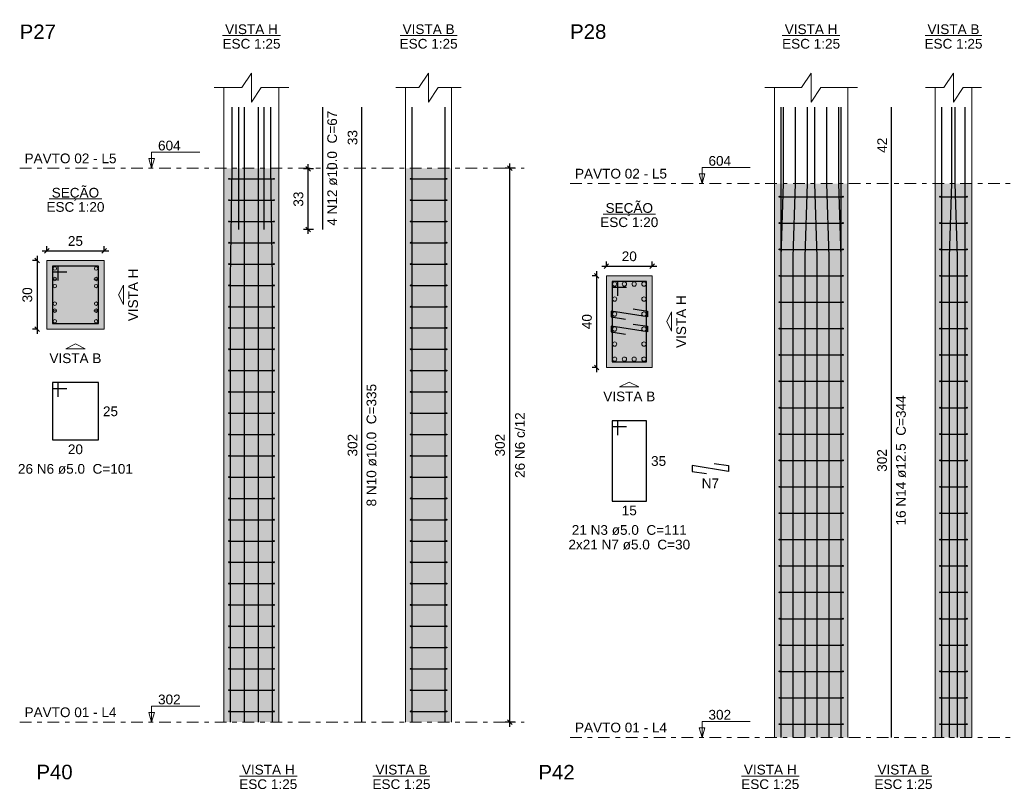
# Model space of a CAD drawing. Header units: millimetres. Extents: x 0 to 119, y 0 to 84.
# Tile 5 of 17: x 25 to 47, y 47 to 63. Entities that reach past the tile are written whole.
import ezdxf

# ---------------------------------------------------------------- set-up
doc = ezdxf.new("R2010")
doc.units = ezdxf.units.MM
doc.header["$MEASUREMENT"] = 0
doc.linetypes.add('DASHDOT', pattern=[2.54, 1.27, -0.635, 0, -0.635])
doc.linetypes.add('NULL', pattern=[0])
doc.layers.get('0').update_dxf_attribs({"lineweight": 18})
for name, color, linetype, lineweight in [('Descrição da armadura', 7, 'Continuous', 0), ('DT-Barras na forma', 2, 'Continuous', 30), ('DT-Barras no corte', 5, 'Continuous', 5), ('DT-Barras rebatidas', 2, 'Continuous', 30), ('DT-Cotas', 9, 'Continuous', 5), ('DT-Estribos na forma', 2, 'Continuous', 30), ('DT-Forma', 5, 'Continuous', 5), ('DT-Hachura seção pilares', 254, 'Continuous', 5), ('DT-Hachura vista pilares', 254, 'Continuous', 5), ('DT-Pontilhado', 9, 'DASHDOT', 5), ('DT-Textos', 7, 'Continuous', 5), ('DT-Título', 3, 'Continuous', 20), ('Textos armaduras', 7, 'Continuous', 0)]:
    doc.layers.add(name, color=color, linetype=linetype, lineweight=lineweight)
doc.styles.add('Arial', font='txt')
doc.dimstyles.new('UM_20.000000', dxfattribs={"dimtxt": 0.18, "dimasz": 0.1, "dimexe": 0.1, "dimexo": 0.2, "dimgap": 0, "dimtad": 1, "dimtih": 1, "dimtoh": 1, "dimdec": 1, "dimlfac": 20, "dimzin": 0, "dimdsep": 46, "dimtxsty": 'Standard', "dimcen": 0.09, "dimdle": 0.1, "dimadec": 1, "dimazin": 2, "dimtfac": 1, "dimtdec": 4, "dimtofl": 0, "dimtmove": 0, "dimatfit": 3, "dimfxl": 1, "dimtolj": 1, "dimarcsym": 0})
doc.dimstyles.new('UM_25.000000', dxfattribs={"dimtxt": 0.18, "dimasz": 0.1, "dimexe": 0.1, "dimexo": 0.2, "dimgap": 0, "dimtad": 1, "dimtih": 1, "dimtoh": 1, "dimdec": 1, "dimlfac": 25, "dimzin": 0, "dimdsep": 46, "dimtxsty": 'Standard', "dimcen": 0.09, "dimdle": 0.1, "dimadec": 1, "dimazin": 2, "dimtfac": 1, "dimtdec": 4, "dimtofl": 0, "dimtmove": 0, "dimatfit": 3, "dimfxl": 1, "dimtolj": 1, "dimarcsym": 0})

# ---------------------------------------------------------------- blocks, each defined once
blk = doc.blocks.new('_Oblique')
at = {"color": 0, "linetype": 'ByBlock', "lineweight": -2}
blk.add_line((-0.5, -0.5), (0.5, 0.5), dxfattribs=at)
blk = doc.blocks.new('*D44')
at = {"layer": 'Defpoints', "color": 0}
for p in [(25.629142, 57.998716), (25.417342, 56.498716), (25.629142, 56.498716)]:
    blk.add_point(p, dxfattribs=at)
at = {"layer": 'DT-Cotas', "color": 0, "lineweight": -2}
for p, q in [((25.429142, 57.998716), (25.317342, 57.998716)), ((25.417342, 58.098716), (25.417342, 56.398716)), ((25.429142, 56.498716), (25.317342, 56.498716))]:
    blk.add_line(p, q, dxfattribs=at)
at = {"layer": 'DT-Cotas', "color": 0, "lineweight": -2, "xscale": 0.1, "yscale": 0.1, "zscale": 0.1}
for p, rotation in [((25.417342, 57.998716), 90), ((25.417342, 56.498716), 270)]:
    blk.add_blockref('_Oblique', p, dxfattribs=dict(at, rotation=rotation))
at = {"layer": 'DT-Cotas', "color": 7, "insert": (25.205542, 57.248716), "char_height": 0.2118, "attachment_point": 5, "rotation": 90, "style": 'Arial'}
blk.add_mtext('\\A1;30', dxfattribs=at)
blk = doc.blocks.new('*D45')
at = {"layer": 'Defpoints', "color": 0}
for p in [(25.629142, 57.998716), (26.879142, 58.210516), (26.879142, 57.998716)]:
    blk.add_point(p, dxfattribs=at)
at = {"layer": 'DT-Cotas', "color": 0, "lineweight": -2}
for p, q in [((25.629142, 58.198716), (25.629142, 58.310516)), ((26.879142, 58.198716), (26.879142, 58.310516)), ((25.529142, 58.210516), (26.979142, 58.210516))]:
    blk.add_line(p, q, dxfattribs=at)
at = {"layer": 'DT-Cotas', "color": 0, "lineweight": -2, "xscale": 0.1, "yscale": 0.1, "zscale": 0.1, "rotation": 180}
blk.add_blockref('_Oblique', (25.629142, 58.210516), dxfattribs=at)
at = {"layer": 'DT-Cotas', "color": 0, "lineweight": -2, "xscale": 0.1, "yscale": 0.1, "zscale": 0.1}
blk.add_blockref('_Oblique', (26.879142, 58.210516), dxfattribs=at)
at = {"layer": 'DT-Cotas', "color": 7, "insert": (26.254142, 58.422316), "char_height": 0.2118, "attachment_point": 5, "rotation": 0.0057296, "style": 'Arial'}
blk.add_mtext('\\A1;25', dxfattribs=at)
blk = doc.blocks.new('*D46')
at = {"layer": 'Defpoints', "color": 0}
for p in [(31.330503, 59.996524), (31.648203, 59.996524), (31.648203, 58.676524)]:
    blk.add_point(p, dxfattribs=at)
at = {"layer": 'DT-Cotas', "color": 0, "lineweight": -2}
for p, q in [((31.448203, 59.996524), (31.230503, 59.996524)), ((31.330503, 58.576524), (31.330503, 60.096524)), ((31.448203, 58.676524), (31.230503, 58.676524))]:
    blk.add_line(p, q, dxfattribs=at)
at = {"layer": 'DT-Cotas', "color": 0, "lineweight": -2, "xscale": 0.1, "yscale": 0.1, "zscale": 0.1}
for p, rotation in [((31.330503, 59.996524), 90), ((31.330503, 58.676524), 270)]:
    blk.add_blockref('_Oblique', p, dxfattribs=dict(at, rotation=rotation))
at = {"layer": 'DT-Cotas', "color": 7, "insert": (31.118703, 59.336524), "char_height": 0.2118, "attachment_point": 5, "rotation": 90, "style": 'Arial'}
blk.add_mtext('\\A1;33', dxfattribs=at)
blk = doc.blocks.new('*D47')
at = {"layer": 'Defpoints', "color": 0}
for p in [(35.729303, 60.010816), (36.047003, 60.010816), (36.047003, 47.930816)]:
    blk.add_point(p, dxfattribs=at)
at = {"layer": 'DT-Cotas', "color": 0, "lineweight": -2}
for p, q in [((35.847003, 60.010816), (35.629303, 60.010816)), ((35.729303, 47.830816), (35.729303, 60.110816)), ((35.847003, 47.930816), (35.629303, 47.930816))]:
    blk.add_line(p, q, dxfattribs=at)
at = {"layer": 'DT-Cotas', "color": 0, "lineweight": -2, "xscale": 0.1, "yscale": 0.1, "zscale": 0.1}
for p, rotation in [((35.729303, 60.010816), 90), ((35.729303, 47.930816), 270)]:
    blk.add_blockref('_Oblique', p, dxfattribs=dict(at, rotation=rotation))
at = {"layer": 'DT-Cotas', "color": 7, "insert": (35.517503, 53.970816), "char_height": 0.2118, "attachment_point": 5, "rotation": 90, "style": 'Arial'}
blk.add_mtext('\\A1;302', dxfattribs=at)
blk = doc.blocks.new('*D48')
at = {"layer": 'Defpoints', "color": 0}
for p in [(37.837338, 57.665143), (37.625538, 55.665143), (37.837338, 55.665143)]:
    blk.add_point(p, dxfattribs=at)
at = {"layer": 'DT-Cotas', "color": 0, "lineweight": -2}
for p, q in [((37.637338, 57.665143), (37.525538, 57.665143)), ((37.625538, 57.765143), (37.625538, 55.565143)), ((37.637338, 55.665143), (37.525538, 55.665143))]:
    blk.add_line(p, q, dxfattribs=at)
at = {"layer": 'DT-Cotas', "color": 0, "lineweight": -2, "xscale": 0.1, "yscale": 0.1, "zscale": 0.1}
for p, rotation in [((37.625538, 57.665143), 90), ((37.625538, 55.665143), 270)]:
    blk.add_blockref('_Oblique', p, dxfattribs=dict(at, rotation=rotation))
at = {"layer": 'DT-Cotas', "color": 7, "insert": (37.413738, 56.665143), "char_height": 0.2118, "attachment_point": 5, "rotation": 90, "style": 'Arial'}
blk.add_mtext('\\A1;40', dxfattribs=at)
blk = doc.blocks.new('*D49')
at = {"layer": 'Defpoints', "color": 0}
for p in [(38.837338, 57.876943), (37.837338, 57.665143), (38.837338, 57.665143)]:
    blk.add_point(p, dxfattribs=at)
at = {"layer": 'DT-Cotas', "color": 0, "lineweight": -2}
for p, q in [((37.737338, 57.876943), (38.937338, 57.876943)), ((37.837338, 57.865143), (37.837338, 57.976943)), ((38.837338, 57.865143), (38.837338, 57.976943))]:
    blk.add_line(p, q, dxfattribs=at)
at = {"layer": 'DT-Cotas', "color": 0, "lineweight": -2, "xscale": 0.1, "yscale": 0.1, "zscale": 0.1, "rotation": 180}
blk.add_blockref('_Oblique', (37.837338, 57.876943), dxfattribs=at)
at = {"layer": 'DT-Cotas', "color": 0, "lineweight": -2, "xscale": 0.1, "yscale": 0.1, "zscale": 0.1}
blk.add_blockref('_Oblique', (38.837338, 57.876943), dxfattribs=at)
at = {"layer": 'DT-Cotas', "color": 7, "insert": (38.337338, 58.088743), "char_height": 0.2118, "attachment_point": 5, "rotation": 0.0057296, "style": 'Arial'}
blk.add_mtext('\\A1;20', dxfattribs=at)

msp = doc.modelspace()

# ---------------------------------------------------------------- hatches: boundary and pattern name
at = {"layer": 'DT-Hachura seção pilares', "linetype": 'Continuous'}
for points in [[(25.6291, 56.4987), (25.6291, 56.4987), (26.8791, 56.4987), (26.8791, 57.9987), (25.6291, 57.9987), (25.6291, 56.4987)], [(37.8373, 55.6651), (37.8373, 55.6651), (38.8373, 55.6651), (38.8373, 57.6651), (37.8373, 57.6651), (37.8373, 55.6651)]]:
    msp.add_hatch(color=254, dxfattribs=at).paths.add_polyline_path(points)
at = {"layer": 'DT-Hachura vista pilares', "linetype": 'Continuous'}
for points in [[(29.4951, 47.9308), (29.4951, 60.0108), (30.6951, 60.0108), (30.6951, 47.9308), (29.4951, 47.9308)], [(33.4585, 47.9308), (33.4585, 60.0108), (34.4585, 60.0108), (34.4585, 47.9308), (33.4585, 47.9308)], [(41.5041, 47.5972), (41.5041, 59.6772), (43.1041, 59.6772), (43.1041, 47.5972), (41.5041, 47.5972)], [(45.0103, 47.5972), (45.0103, 59.6772), (45.8103, 59.6772), (45.8103, 47.5972), (45.0103, 47.5972)]]:
    msp.add_hatch(color=254, dxfattribs=at).paths.add_polyline_path(points)

# ---------------------------------------------------------------- linework, layer by layer
at = {"layer": 'DT-Barras na forma'}
for points in [[(29.6351, 47.9308), (29.6351, 57.6108), (29.6751, 60.0108), (29.6751, 61.3451)], [(29.8191, 58.6765), (29.8191, 61.3451)], [(29.9418, 47.9308), (29.9418, 60.0108), (29.9418, 61.3451)], [(30.2484, 47.9308), (30.2484, 60.0108), (30.2484, 61.3451)], [(30.3711, 58.6765), (30.3711, 61.3451)], [(30.5551, 47.9308), (30.5551, 57.6108), (30.5151, 60.0108), (30.5151, 61.3451)], [(33.5985, 47.9308), (33.5985, 57.6108), (33.5985, 60.0108), (33.5985, 61.3451)], [(34.3185, 47.9308), (34.3185, 57.6108), (34.3185, 60.0108), (34.3185, 61.3451)], [(41.6491, 47.5972), (41.6491, 58.0772), (41.6991, 59.6772), (41.6991, 61.3451)], [(41.6491, 47.5972), (41.6491, 58.0772), (41.6491, 59.6772), (41.6491, 61.3451)], [(41.9111, 47.5972), (41.9111, 58.0772), (41.9611, 59.6772), (41.9611, 61.3451)], [(42.1731, 47.5972), (42.1731, 58.0772), (42.2231, 59.6772), (42.2231, 61.3451)], [(42.4351, 47.5972), (42.4351, 58.0772), (42.3851, 59.6772), (42.3851, 61.3451)], [(42.6971, 47.5972), (42.6971, 58.0772), (42.6471, 59.6772), (42.6471, 61.3451)], [(42.9591, 47.5972), (42.9591, 58.0772), (42.9091, 59.6772), (42.9091, 61.3451)], [(42.9591, 47.5972), (42.9591, 58.0772), (42.9591, 59.6772), (42.9591, 61.3451)], [(45.1553, 47.5972), (45.1553, 58.0772), (45.1553, 59.6772), (45.1553, 61.3451)], [(45.3253, 47.5972), (45.3253, 58.0772), (45.3753, 59.6772), (45.3753, 61.3451)], [(45.4953, 47.5972), (45.4953, 58.0772), (45.4453, 59.6772), (45.4453, 61.3451)], [(45.6653, 47.5972), (45.6653, 58.0772), (45.6653, 59.6772), (45.6653, 61.3451)], [(25.8791, 57.5612), (25.8791, 57.8737), (25.7541, 57.8737), (25.7541, 56.6237), (26.7541, 56.6237), (26.7541, 57.8737), (25.7541, 57.8737), (25.7541, 57.7487), (26.0666, 57.7487)], [(38.0873, 57.2276), (38.0873, 57.5401), (37.9623, 57.5401), (37.9623, 55.7901), (38.7123, 55.7901), (38.7123, 57.5401), (37.9623, 57.5401), (37.9623, 57.4151), (38.2748, 57.4151)], [(38.4225, 56.9404), (38.7311, 56.8914), (38.7311, 56.7664), (37.9436, 56.8914), (37.9436, 56.7664), (38.2522, 56.7174)], [(38.4225, 56.6129), (38.7311, 56.5639), (38.7311, 56.4389), (37.9436, 56.5639), (37.9436, 56.4389), (38.2522, 56.3899)]]:
    msp.add_lwpolyline(points, dxfattribs=at)
at = {"layer": 'DT-Barras no corte'}
for p, q in [((25.7591, 57.5937), (25.8491, 57.5937)), ((26.6591, 57.5937), (26.7491, 57.5937)), ((25.7591, 56.9037), (25.8491, 56.9037)), ((26.6591, 56.9037), (26.7491, 56.9037))]:
    msp.add_line(p, q, dxfattribs=at)
for centre, radius in [((25.8041, 57.8237), 0.0375), ((26.7041, 57.8237), 0.0375), ((25.8041, 57.5937), 0.0375), ((26.7041, 57.5937), 0.0375), ((25.8041, 57.4404), 0.0375), ((26.7041, 57.4404), 0.0375), ((38.0186, 57.4839), 0.0469), ((38.2311, 57.4839), 0.0469), ((38.4436, 57.4839), 0.0469), ((38.6561, 57.4839), 0.0469), ((38.0186, 57.1564), 0.0469), ((38.6561, 57.1564), 0.0469), ((25.8041, 57.057), 0.0375), ((25.8041, 56.9037), 0.0375), ((26.7041, 57.057), 0.0375), ((26.7041, 56.9037), 0.0375), ((25.8041, 56.6737), 0.0375), ((26.7041, 56.6737), 0.0375), ((38.0186, 56.8289), 0.0469), ((38.6561, 56.8289), 0.0469), ((38.0186, 56.5014), 0.0469), ((38.6561, 56.5014), 0.0469), ((38.0186, 56.1739), 0.0469), ((38.6561, 56.1739), 0.0469), ((38.0186, 55.8464), 0.0469), ((38.2311, 55.8464), 0.0469), ((38.4436, 55.8464), 0.0469), ((38.6561, 55.8464), 0.0469)]:
    msp.add_circle(centre, radius, dxfattribs=at)
at = {"layer": 'DT-Barras rebatidas'}
for points in [[(31.6482, 58.6765), (31.6482, 61.3451)], [(32.5054, 47.9308), (32.5054, 60.0108), (32.5054, 61.3451)], [(44.0572, 47.5972), (44.0572, 59.6772), (44.0572, 61.3451)], [(25.8791, 55.0213), (25.8791, 55.3338), (25.7541, 55.3338), (25.7541, 54.0838), (26.7541, 54.0838), (26.7541, 55.3338), (25.7541, 55.3338), (25.7541, 55.2088), (26.0666, 55.2088)], [(38.0873, 54.1877), (38.0873, 54.5002), (37.9623, 54.5002), (37.9623, 52.7502), (38.7123, 52.7502), (38.7123, 54.5002), (37.9623, 54.5002), (37.9623, 54.3752), (38.2748, 54.3752)], [(40.1912, 53.573), (40.4999, 53.524), (40.4999, 53.399), (39.7124, 53.524), (39.7124, 53.399), (40.021, 53.35)]]:
    msp.add_lwpolyline(points, dxfattribs=at)
at = {"layer": 'DT-Estribos na forma'}
for p, q in [((29.6051, 59.7785), (30.5851, 59.7785)), ((33.5685, 59.7785), (34.3485, 59.7785)), ((29.6051, 59.3139), (30.5851, 59.3139)), ((33.5685, 59.3139), (34.3485, 59.3139)), ((41.6141, 59.3896), (42.9941, 59.3896)), ((45.1203, 59.3896), (45.7003, 59.3896)), ((29.6051, 58.8493), (30.5851, 58.8493)), ((33.5685, 58.8493), (34.3485, 58.8493)), ((41.6141, 58.8144), (42.9941, 58.8144)), ((45.1203, 58.8144), (45.7003, 58.8144)), ((29.6051, 58.3847), (30.5851, 58.3847)), ((33.5685, 58.3847), (34.3485, 58.3847)), ((41.6141, 58.2391), (42.9941, 58.2391)), ((45.1203, 58.2391), (45.7003, 58.2391)), ((29.6051, 57.92), (30.5851, 57.92)), ((33.5685, 57.92), (34.3485, 57.92)), ((41.6141, 57.6639), (42.9941, 57.6639)), ((45.1203, 57.6639), (45.7003, 57.6639)), ((29.6051, 57.4554), (30.5851, 57.4554)), ((33.5685, 57.4554), (34.3485, 57.4554)), ((29.6051, 56.9908), (30.5851, 56.9908)), ((33.5685, 56.9908), (34.3485, 56.9908)), ((41.6141, 57.0887), (42.9941, 57.0887)), ((45.1203, 57.0887), (45.7003, 57.0887)), ((29.6051, 56.5262), (30.5851, 56.5262)), ((33.5685, 56.5262), (34.3485, 56.5262)), ((41.6141, 56.5134), (42.9941, 56.5134)), ((45.1203, 56.5134), (45.7003, 56.5134)), ((29.6051, 56.0616), (30.5851, 56.0616)), ((33.5685, 56.0616), (34.3485, 56.0616)), ((41.6141, 55.9382), (42.9941, 55.9382)), ((45.1203, 55.9382), (45.7003, 55.9382)), ((29.6051, 55.597), (30.5851, 55.597)), ((33.5685, 55.597), (34.3485, 55.597)), ((41.6141, 55.363), (42.9941, 55.363)), ((45.1203, 55.363), (45.7003, 55.363)), ((29.6051, 55.1324), (30.5851, 55.1324)), ((33.5685, 55.1324), (34.3485, 55.1324)), ((41.6141, 54.7877), (42.9941, 54.7877)), ((45.1203, 54.7877), (45.7003, 54.7877)), ((29.6051, 54.6677), (30.5851, 54.6677)), ((33.5685, 54.6677), (34.3485, 54.6677)), ((29.6051, 54.2031), (30.5851, 54.2031)), ((33.5685, 54.2031), (34.3485, 54.2031)), ((41.6141, 54.2125), (42.9941, 54.2125)), ((45.1203, 54.2125), (45.7003, 54.2125)), ((29.6051, 53.7385), (30.5851, 53.7385)), ((33.5685, 53.7385), (34.3485, 53.7385)), ((41.6141, 53.6372), (42.9941, 53.6372)), ((45.1203, 53.6372), (45.7003, 53.6372)), ((29.6051, 53.2739), (30.5851, 53.2739)), ((33.5685, 53.2739), (34.3485, 53.2739)), ((41.6141, 53.062), (42.9941, 53.062)), ((45.1203, 53.062), (45.7003, 53.062)), ((29.6051, 52.8093), (30.5851, 52.8093)), ((33.5685, 52.8093), (34.3485, 52.8093)), ((41.6141, 52.4868), (42.9941, 52.4868)), ((45.1203, 52.4868), (45.7003, 52.4868)), ((29.6051, 52.3447), (30.5851, 52.3447)), ((33.5685, 52.3447), (34.3485, 52.3447)), ((29.6051, 51.88), (30.5851, 51.88)), ((33.5685, 51.88), (34.3485, 51.88)), ((41.6141, 51.9115), (42.9941, 51.9115)), ((45.1203, 51.9115), (45.7003, 51.9115)), ((29.6051, 51.4154), (30.5851, 51.4154)), ((33.5685, 51.4154), (34.3485, 51.4154)), ((41.6141, 51.3363), (42.9941, 51.3363)), ((45.1203, 51.3363), (45.7003, 51.3363)), ((29.6051, 50.9508), (30.5851, 50.9508)), ((33.5685, 50.9508), (34.3485, 50.9508)), ((41.6141, 50.7611), (42.9941, 50.7611)), ((45.1203, 50.7611), (45.7003, 50.7611)), ((29.6051, 50.4862), (30.5851, 50.4862)), ((33.5685, 50.4862), (34.3485, 50.4862)), ((41.6141, 50.1858), (42.9941, 50.1858)), ((45.1203, 50.1858), (45.7003, 50.1858)), ((29.6051, 50.0216), (30.5851, 50.0216)), ((33.5685, 50.0216), (34.3485, 50.0216)), ((29.6051, 49.557), (30.5851, 49.557)), ((33.5685, 49.557), (34.3485, 49.557)), ((41.6141, 49.6106), (42.9941, 49.6106)), ((45.1203, 49.6106), (45.7003, 49.6106)), ((29.6051, 49.0924), (30.5851, 49.0924)), ((33.5685, 49.0924), (34.3485, 49.0924)), ((41.6141, 49.0353), (42.9941, 49.0353)), ((45.1203, 49.0353), (45.7003, 49.0353)), ((29.6051, 48.6277), (30.5851, 48.6277)), ((33.5685, 48.6277), (34.3485, 48.6277)), ((41.6141, 48.4601), (42.9941, 48.4601)), ((45.1203, 48.4601), (45.7003, 48.4601)), ((29.6051, 48.1631), (30.5851, 48.1631)), ((33.5685, 48.1631), (34.3485, 48.1631)), ((41.6141, 47.8849), (42.9941, 47.8849)), ((45.1203, 47.8849), (45.7003, 47.8849))]:
    msp.add_line(p, q, dxfattribs=at)
for centre in [(29.6051, 59.7785), (30.5851, 59.7785), (33.5685, 59.7785), (34.3485, 59.7785), (29.6051, 59.3139), (30.5851, 59.3139), (33.5685, 59.3139), (34.3485, 59.3139), (41.6141, 59.3896), (42.9941, 59.3896), (45.1203, 59.3896), (45.7003, 59.3896), (29.6051, 58.8493), (30.5851, 58.8493), (33.5685, 58.8493), (34.3485, 58.8493), (41.6141, 58.8144), (42.9941, 58.8144), (45.1203, 58.8144), (45.7003, 58.8144), (29.6051, 58.3847), (30.5851, 58.3847), (33.5685, 58.3847), (34.3485, 58.3847), (41.6141, 58.2391), (42.9941, 58.2391), (45.1203, 58.2391), (45.7003, 58.2391), (29.6051, 57.92), (30.5851, 57.92), (33.5685, 57.92), (34.3485, 57.92), (41.6141, 57.6639), (42.9941, 57.6639), (45.1203, 57.6639), (45.7003, 57.6639), (29.6051, 57.4554), (30.5851, 57.4554), (33.5685, 57.4554), (34.3485, 57.4554), (29.6051, 56.9908), (30.5851, 56.9908), (33.5685, 56.9908), (34.3485, 56.9908), (41.6141, 57.0887), (42.9941, 57.0887), (45.1203, 57.0887), (45.7003, 57.0887), (29.6051, 56.5262), (30.5851, 56.5262), (33.5685, 56.5262), (34.3485, 56.5262), (41.6141, 56.5134), (42.9941, 56.5134), (45.1203, 56.5134), (45.7003, 56.5134), (29.6051, 56.0616), (30.5851, 56.0616), (33.5685, 56.0616), (34.3485, 56.0616), (41.6141, 55.9382), (42.9941, 55.9382), (45.1203, 55.9382), (45.7003, 55.9382), (29.6051, 55.597), (30.5851, 55.597), (33.5685, 55.597), (34.3485, 55.597), (41.6141, 55.363), (42.9941, 55.363), (45.1203, 55.363), (45.7003, 55.363), (29.6051, 55.1324), (30.5851, 55.1324), (33.5685, 55.1324), (34.3485, 55.1324), (41.6141, 54.7877), (42.9941, 54.7877), (45.1203, 54.7877), (45.7003, 54.7877), (29.6051, 54.6677), (30.5851, 54.6677), (33.5685, 54.6677), (34.3485, 54.6677), (29.6051, 54.2031), (30.5851, 54.2031), (33.5685, 54.2031), (34.3485, 54.2031), (41.6141, 54.2125), (42.9941, 54.2125), (45.1203, 54.2125), (45.7003, 54.2125), (29.6051, 53.7385), (30.5851, 53.7385), (33.5685, 53.7385), (34.3485, 53.7385), (41.6141, 53.6372), (42.9941, 53.6372), (45.1203, 53.6372), (45.7003, 53.6372), (29.6051, 53.2739), (30.5851, 53.2739), (33.5685, 53.2739), (34.3485, 53.2739), (41.6141, 53.062), (42.9941, 53.062), (45.1203, 53.062), (45.7003, 53.062), (29.6051, 52.8093), (30.5851, 52.8093), (33.5685, 52.8093), (34.3485, 52.8093), (41.6141, 52.4868), (42.9941, 52.4868), (45.1203, 52.4868), (45.7003, 52.4868), (29.6051, 52.3447), (30.5851, 52.3447), (33.5685, 52.3447), (34.3485, 52.3447), (29.6051, 51.88), (30.5851, 51.88), (33.5685, 51.88), (34.3485, 51.88), (41.6141, 51.9115), (42.9941, 51.9115), (45.1203, 51.9115), (45.7003, 51.9115), (29.6051, 51.4154), (30.5851, 51.4154), (33.5685, 51.4154), (34.3485, 51.4154), (41.6141, 51.3363), (42.9941, 51.3363), (45.1203, 51.3363), (45.7003, 51.3363), (29.6051, 50.9508), (30.5851, 50.9508), (33.5685, 50.9508), (34.3485, 50.9508), (41.6141, 50.7611), (42.9941, 50.7611), (45.1203, 50.7611), (45.7003, 50.7611), (29.6051, 50.4862), (30.5851, 50.4862), (33.5685, 50.4862), (34.3485, 50.4862), (41.6141, 50.1858), (42.9941, 50.1858), (45.1203, 50.1858), (45.7003, 50.1858), (29.6051, 50.0216), (30.5851, 50.0216), (33.5685, 50.0216), (34.3485, 50.0216), (29.6051, 49.557), (30.5851, 49.557), (33.5685, 49.557), (34.3485, 49.557), (41.6141, 49.6106), (42.9941, 49.6106), (45.1203, 49.6106), (45.7003, 49.6106), (29.6051, 49.0924), (30.5851, 49.0924), (33.5685, 49.0924), (34.3485, 49.0924), (41.6141, 49.0353), (42.9941, 49.0353), (45.1203, 49.0353), (45.7003, 49.0353), (29.6051, 48.6277), (30.5851, 48.6277), (33.5685, 48.6277), (34.3485, 48.6277), (41.6141, 48.4601), (42.9941, 48.4601), (45.1203, 48.4601), (45.7003, 48.4601), (29.6051, 48.1631), (30.5851, 48.1631), (33.5685, 48.1631), (34.3485, 48.1631), (41.6141, 47.8849), (42.9941, 47.8849), (45.1203, 47.8849), (45.7003, 47.8849)]:
    msp.add_circle(centre, 0.01, dxfattribs=at)
at = {"layer": 'DT-Forma'}
for p, q in [((29.4951, 60.0108), (29.4951, 61.7687)), ((30.6951, 60.0108), (30.6951, 61.7687)), ((33.4585, 60.0108), (33.4585, 61.7687)), ((34.4585, 60.0108), (34.4585, 61.7687)), ((41.5041, 59.6772), (41.5041, 61.7687)), ((43.1041, 59.6772), (43.1041, 61.7687)), ((45.0103, 59.6772), (45.0103, 61.7687)), ((45.8103, 59.6772), (45.8103, 61.7687)), ((29.4951, 47.9308), (29.4951, 60.0108)), ((30.6951, 47.9308), (30.6951, 60.0108)), ((33.4585, 47.9308), (33.4585, 60.0108)), ((34.4585, 47.9308), (34.4585, 60.0108)), ((41.5041, 47.5972), (41.5041, 59.6772)), ((43.1041, 47.5972), (43.1041, 59.6772)), ((45.0103, 47.5972), (45.0103, 59.6772)), ((45.8103, 47.5972), (45.8103, 59.6772))]:
    msp.add_line(p, q, dxfattribs=at)
for points in [[(29.2833, 61.7687), (29.8833, 61.7687), (30.0951, 62.0864), (30.0951, 61.451), (30.3069, 61.7687), (30.9069, 61.7687)], [(33.2467, 61.7687), (33.7467, 61.7687), (33.9585, 62.0864), (33.9585, 61.451), (34.1703, 61.7687), (34.6703, 61.7687)], [(41.2923, 61.7687), (42.0923, 61.7687), (42.3041, 62.0864), (42.3041, 61.451), (42.5159, 61.7687), (43.3159, 61.7687)], [(44.7985, 61.7687), (45.1985, 61.7687), (45.4103, 62.0864), (45.4103, 61.451), (45.6221, 61.7687), (46.0221, 61.7687)]]:
    msp.add_lwpolyline(points, dxfattribs=at)
for points in [[(25.6291, 56.4987), (26.8791, 56.4987), (26.8791, 57.9987), (25.6291, 57.9987), (25.6291, 56.4987)], [(37.8373, 55.6651), (38.8373, 55.6651), (38.8373, 57.6651), (37.8373, 57.6651), (37.8373, 55.6651)]]:
    msp.add_lwpolyline(points, close=True, dxfattribs=at)
at = {"layer": 'DT-Pontilhado', "ltscale": 0.2}
for p, q in [((25.038, 60.0108), (36.047, 60.0108)), ((37.047, 59.6772), (47.3988, 59.6772)), ((25.038, 47.9308), (36.047, 47.9308)), ((37.047, 47.5972), (47.3988, 47.5972))]:
    msp.add_line(p, q, dxfattribs=at)
at = {"layer": 'DT-Textos'}
for p, q in [((29.4652, 62.9018), (30.725, 62.9018)), ((33.3368, 62.9018), (34.5802, 62.9018)), ((41.6743, 62.9018), (42.934, 62.9018)), ((44.7887, 62.9018), (46.032, 62.9018)), ((25.6819, 59.3436), (26.8264, 59.3436)), ((37.7651, 59.0101), (38.9096, 59.0101)), ((29.8309, 46.7537), (31.0907, 46.7537)), ((32.7453, 46.7537), (33.9887, 46.7537)), ((40.7828, 46.7537), (42.0425, 46.7537)), ((43.6972, 46.7537), (44.9405, 46.7537))]:
    msp.add_line(p, q, dxfattribs=at)
for points in [[(27.9156, 60.0108), (27.9791, 60.2226), (27.8521, 60.2226), (27.9156, 60.0108), (27.9156, 60.3608), (28.9656, 60.3608)], [(39.9246, 59.6772), (39.9882, 59.889), (39.8611, 59.889), (39.9246, 59.6772), (39.9246, 60.0272), (40.9746, 60.0272)], [(27.9156, 47.9308), (27.9791, 48.1426), (27.8521, 48.1426), (27.9156, 47.9308), (27.9156, 48.2808), (28.9656, 48.2808)], [(39.9246, 47.5972), (39.9882, 47.809), (39.8611, 47.809), (39.9246, 47.5972), (39.9246, 47.9472), (40.9746, 47.9472)]]:
    msp.add_lwpolyline(points, dxfattribs=at)
for points in [[(27.3027, 57.2487), (27.3027, 57.0369), (27.1968, 57.2487), (27.3027, 57.4605), (27.3027, 57.2487)], [(39.2609, 56.6651), (39.2609, 56.4533), (39.155, 56.6651), (39.2609, 56.8769), (39.2609, 56.6651)], [(26.2541, 56.0751), (26.0423, 56.0751), (26.2541, 56.181), (26.4659, 56.0751), (26.2541, 56.0751)], [(38.3373, 55.2415), (38.1255, 55.2415), (38.3373, 55.3474), (38.5491, 55.2415), (38.3373, 55.2415)]]:
    msp.add_lwpolyline(points, close=True, dxfattribs=at)

# ---------------------------------------------------------------- texts
at = {"layer": 'Descrição da armadura', "linetype": 'NULL', "char_height": 0.2118, "attachment_point": 8, "rotation": 90.00021, "line_spacing_factor": 0.9, "style": 'Arial'}
for s, insert, width in [('4 N12 ø10.0  C=67', (31.9661, 60.0104), 4.916973), ('8 N10 ø10.0  C=335', (32.8231, 53.9704), 5.239541), ('16 N14 ø12.5  C=344', (44.3751, 53.6374), 5.562109), ('26 N6 c/12', (36.061, 53.9708), 2.845127)]:
    msp.add_mtext(s, dxfattribs=dict(at, insert=insert, width=width))
at = {"layer": 'Descrição da armadura', "linetype": 'NULL', "char_height": 0.2118, "attachment_point": 8, "line_spacing_factor": 0.9, "style": 'Arial'}
for s, insert, width in [('26 N6 ø5.0  C=101', (26.254, 53.3423), 4.916973), ('N7', (40.106, 53.0323), 0.741426), ('21 N3 ø5.0  C=111', (38.337, 52.0093), 4.916973), ('2x21 N7 ø5.0  C=30', (38.337, 51.6913), 5.246973)]:
    msp.add_mtext(s, dxfattribs=dict(at, insert=insert, width=width))
at = {"layer": 'DT-Textos', "linetype": 'NULL', "char_height": 0.2118, "line_spacing_factor": 0.798, "style": 'Arial'}
for s, insert, width, attachment_point in [('VISTA H', (30.095, 62.9333), 2.255996, 8), ('VISTA B', (33.959, 62.9333), 2.223994, 8), ('VISTA H', (42.304, 62.9333), 2.255996, 8), ('VISTA B', (45.41, 62.9333), 2.223994, 8), ('ESC 1:25', (30.095, 62.6163), 2.482559, 8), ('ESC 1:25', (33.959, 62.6163), 2.482559, 8), ('ESC 1:25', (42.304, 62.6163), 2.482559, 8), ('ESC 1:25', (45.41, 62.6163), 2.482559, 8), ('604', (28.056, 60.3963), 0.967705, 7), ('PAVTO 02 - L5', (25.144, 60.1163), 3.932842, 7), ('604', (40.065, 60.0623), 0.967705, 7), ('PAVTO 02 - L5', (37.153, 59.7833), 3.932842, 7), ('SEÇÃO', (26.254, 59.3054), 2.030566, 8), ('ESC 1:20', (26.254, 59.0573), 2.482559, 8), ('SEÇÃO', (38.337, 58.9724), 2.030566, 8), ('ESC 1:20', (38.337, 58.7243), 2.482559, 8), ('VISTA B', (26.254, 55.7573), 2.223994, 8), ('VISTA B', (38.337, 54.9243), 2.223994, 8), ('302', (28.056, 48.3163), 0.967705, 7), ('PAVTO 01 - L4', (25.144, 48.0363), 3.932842, 7), ('302', (40.065, 47.9823), 0.967705, 7), ('PAVTO 01 - L4', (37.153, 47.7033), 3.932842, 7), ('VISTA H', (30.4607, 46.7851), 2.255996, 8), ('VISTA B', (33.3667, 46.7851), 2.223994, 8), ('VISTA H', (41.4125, 46.7851), 2.255996, 8), ('VISTA B', (44.3185, 46.7851), 2.223994, 8), ('ESC 1:25', (30.4607, 46.4681), 2.482559, 8), ('ESC 1:25', (33.3667, 46.4681), 2.482559, 8), ('ESC 1:25', (41.4125, 46.4681), 2.482559, 8), ('ESC 1:25', (44.3185, 46.4681), 2.482559, 8)]:
    msp.add_mtext(s, dxfattribs=dict(at, insert=insert, width=width, attachment_point=attachment_point))
at = {"layer": 'DT-Textos', "linetype": 'NULL', "char_height": 0.2118, "width": 2.255996, "attachment_point": 8, "rotation": 90.00021, "line_spacing_factor": 0.798, "style": 'Arial'}
for insert in [(27.6201, 57.2484), (39.5791, 56.6654)]:
    msp.add_mtext('VISTA H', dxfattribs=dict(at, insert=insert))
at = {"layer": 'DT-Título', "linetype": 'NULL', "char_height": 0.3177, "width": 1.565781, "attachment_point": 7, "line_spacing_factor": 0.798, "style": 'Arial'}
for s, insert in [('P27', (25.038, 62.8272)), ('P28', (37.047, 62.8272)), ('P40', (25.4037, 46.6791)), ('P42', (36.3555, 46.6791))]:
    msp.add_mtext(s, dxfattribs=dict(at, insert=insert))
at = {"layer": 'Textos armaduras', "linetype": 'NULL', "char_height": 0.2118, "attachment_point": 8, "rotation": 90.00021, "line_spacing_factor": 0.9, "style": 'Arial'}
for s, insert, width in [('33', (32.4081, 60.678), 1.045137), ('42', (43.9599, 60.5112), 1.045137), ('302', (32.4081, 53.9708), 1.367705), ('302', (43.9599, 53.6372), 1.367705)]:
    msp.add_mtext(s, dxfattribs=dict(at, insert=insert, width=width))
at = {"layer": 'Textos armaduras', "linetype": 'NULL', "char_height": 0.2118, "width": 1.045137, "line_spacing_factor": 0.9, "style": 'Arial'}
for s, insert, attachment_point in [('25', (26.8541, 54.8147), 1), ('20', (26.2541, 53.9865), 2), ('35', (38.8123, 53.7311), 1), ('15', (38.3373, 52.6529), 2)]:
    msp.add_mtext(s, dxfattribs=dict(at, insert=insert, attachment_point=attachment_point))

# ---------------------------------------------------------------- dimensions: what is measured, and where the dimension line sits
at = {"layer": 'DT-Cotas'}
for base, p1, p2, dimstyle, override, picture, middle in [((31.3305, 59.9965), (31.6482, 58.6765), (31.6482, 59.9965), 'UM_25.000000', {"dimtxt": 0.2118, "dimasz": 0.1, "dimexe": 0.1, "dimexo": 0.2, "dimtad": 1, "dimtih": 0, "dimtoh": 0, "dimdec": 1, "dimlfac": 25, "dimzin": 8, "dimtxsty": 'Arial', "dimblk": 'Oblique', "dimblk1": 'Oblique', "dimblk2": 'Oblique', "dimsah": 1, "dimdle": 0.1, "dimse1": 0, "dimse2": 0, "dimclrt": 7, "dimadec": 1, "dimazin": 3, "dimtmove": 2, "dimldrblk": 'Oblique'}, '*D46', (31.1187, 59.3365)), ((35.7293, 60.0108), (36.047, 47.9308), (36.047, 60.0108), 'UM_25.000000', {"dimtxt": 0.2118, "dimasz": 0.1, "dimexe": 0.1, "dimexo": 0.2, "dimtad": 1, "dimtih": 0, "dimtoh": 0, "dimdec": 1, "dimlfac": 25, "dimzin": 8, "dimtxsty": 'Arial', "dimblk": 'Oblique', "dimblk1": 'Oblique', "dimblk2": 'Oblique', "dimsah": 1, "dimdle": 0.1, "dimse1": 0, "dimse2": 0, "dimclrt": 7, "dimadec": 1, "dimazin": 3, "dimtmove": 2, "dimldrblk": 'Oblique'}, '*D47', (35.5175, 53.9708)), ((25.4173, 56.4987), (25.6291, 57.9987), (25.6291, 56.4987), 'UM_20.000000', {"dimtxt": 0.2118, "dimasz": 0.1, "dimexe": 0.1, "dimexo": 0.2, "dimtad": 1, "dimtih": 0, "dimtoh": 0, "dimdec": 1, "dimlfac": 20, "dimzin": 8, "dimtxsty": 'Arial', "dimblk": 'Oblique', "dimblk1": 'Oblique', "dimblk2": 'Oblique', "dimsah": 1, "dimdle": 0.1, "dimse1": 0, "dimse2": 0, "dimclrt": 7, "dimadec": 1, "dimazin": 3, "dimtmove": 2, "dimldrblk": 'Oblique'}, '*D44', (25.2055, 57.2487)), ((37.6255, 55.6651), (37.8373, 57.6651), (37.8373, 55.6651), 'UM_20.000000', {"dimtxt": 0.2118, "dimasz": 0.1, "dimexe": 0.1, "dimexo": 0.2, "dimtad": 1, "dimtih": 0, "dimtoh": 0, "dimdec": 1, "dimlfac": 20, "dimzin": 8, "dimtxsty": 'Arial', "dimblk": 'Oblique', "dimblk1": 'Oblique', "dimblk2": 'Oblique', "dimsah": 1, "dimdle": 0.1, "dimse1": 0, "dimse2": 0, "dimclrt": 7, "dimadec": 1, "dimazin": 3, "dimtmove": 2, "dimldrblk": 'Oblique'}, '*D48', (37.4137, 56.6651))]:
    dim = msp.add_linear_dim(base=base, p1=p1, p2=p2, angle=90, dimstyle=dimstyle, override=override, dxfattribs=at)
    dim.commit()
    dim.dimension.update_dxf_attribs({"geometry": picture, "text_midpoint": middle, "dimtype": 160, "text_rotation": 90})
for base, p1, p2, picture, middle in [((26.8791, 58.2105), (25.6291, 57.9987), (26.8791, 57.9987), '*D45', (26.2541, 58.4223)), ((38.8373, 57.8769), (37.8373, 57.6651), (38.8373, 57.6651), '*D49', (38.3373, 58.0887))]:
    dim = msp.add_linear_dim(base=base, p1=p1, p2=p2, dimstyle='UM_20.000000', override={"dimtxt": 0.2118, "dimasz": 0.1, "dimexe": 0.1, "dimexo": 0.2, "dimtad": 1, "dimtih": 0, "dimtoh": 0, "dimdec": 1, "dimlfac": 20, "dimzin": 8, "dimtxsty": 'Arial', "dimblk": 'Oblique', "dimblk1": 'Oblique', "dimblk2": 'Oblique', "dimsah": 1, "dimdle": 0.1, "dimse1": 0, "dimse2": 0, "dimclrt": 7, "dimadec": 1, "dimazin": 3, "dimtmove": 2, "dimldrblk": 'Oblique'}, dxfattribs=at)
    dim.commit()
    dim.dimension.update_dxf_attribs({"geometry": picture, "text_midpoint": middle, "dimtype": 160, "text_rotation": 0.00573})

doc.saveas('drawing.dxf')
